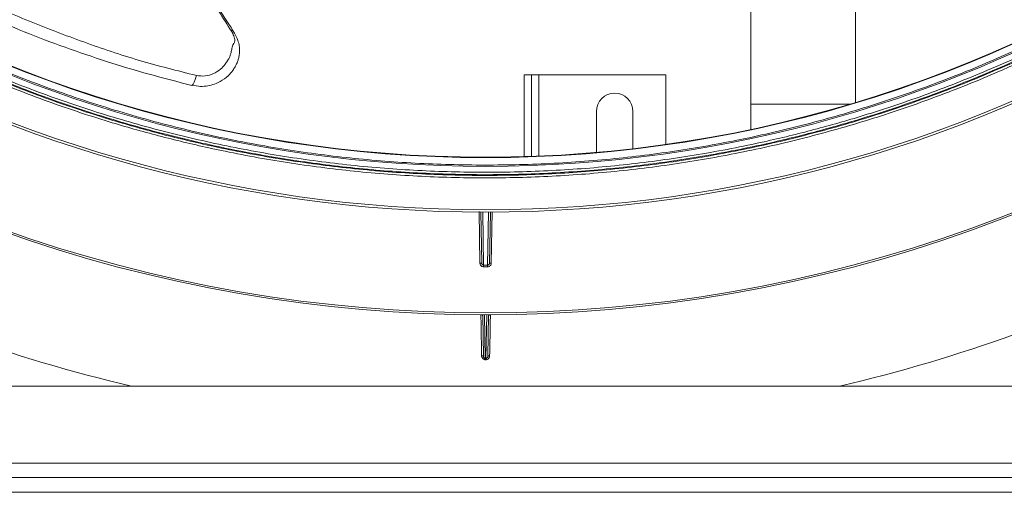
# Model space of a CAD drawing. Header units: millimetres. Extents: x -4829 to 407013, y -34854 to 354532.
# Tile 33 of 75: x 24866 to 25135, y -22643 to -22514. Entities that reach past the tile are written whole.
import ezdxf

# ---------------------------------------------------------------- set-up
doc = ezdxf.new("R2010")
doc.units = ezdxf.units.MM
doc.header["$LTSCALE"] = 15

# ---------------------------------------------------------------- blocks, each defined once
blk = doc.blocks.new('A$Cf38c0126')
at = {"linetype": 'Continuous', "lineweight": 5}
for p, q in [((18611.14, -16199.5), (18611.14, -16242.54)), ((18639.68, -16242.13), (18639.68, -16198.86)), ((18549.33, -16234.56), (18549.33, -16256.85)), ((18549.33, -16234.56), (18551.33, -16234.56)), ((18551.33, -16234.56), (18551.33, -16256.79)), ((18553.32, -16234.56), (18551.33, -16234.56)), ((18553.32, -16234.56), (18587.98, -16234.56)), ((18553.32, -16256.71), (18553.32, -16234.56)), ((18587.98, -16253.53), (18587.98, -16234.56)), ((18458.75, -16237.35), (18458.63, -16237.43)), ((18611.14, -16242.54), (18611.14, -16249.44)), ((18611.14, -16242.54), (18638.3, -16242.54)), ((18569.02, -16255.7), (18569.02, -16244.54)), ((18579, -16244.54), (18579, -16254.69)), ((18537.26, -16285.88), (18537.01, -16271.82)), ((18537.76, -16285.88), (18537.51, -16271.98)), ((18538, -16271.98), (18538.26, -16286.4)), ((18539.35, -16286.4), (18539.6, -16271.98)), ((18540.09, -16271.98), (18539.85, -16285.88)), ((18540.59, -16271.85), (18540.35, -16285.88)), ((18538.26, -16286.4), (18539.35, -16286.4)), ((18539.35, -16286.88), (18538.26, -16286.88)), ((18538.2, -16311.28), (18538, -16299.93)), ((18538.49, -16299.93), (18538.7, -16311.85)), ((18538.9, -16311.85), (18539.11, -16299.93)), ((18539.6, -16299.93), (18539.4, -16311.28)), ((18538.7, -16311.85), (18538.9, -16311.85)), ((18538.9, -16312.2), (18538.7, -16312.2)), ((18898.1, -16319.39), (18179.5, -16319.39)), ((18199.46, -16340.35), (18878.14, -16340.35)), ((18199.46, -16344.34), (18878.14, -16344.34)), ((18878.14, -16348.34), (18199.46, -16348.34))]:
    blk.add_line(p, q, dxfattribs=at)
at = {"linetype": 'Continuous', "lineweight": 5, "flags": 128}
for points in [[(18538.26, -16286.4), (18538.26, -16286.42), (18538.26, -16286.46), (18538.26, -16286.51), (18538.26, -16286.57), (18538.26, -16286.64), (18538.26, -16286.71), (18538.26, -16286.8), (18538.26, -16286.88)], [(18539.35, -16286.4), (18539.35, -16286.42), (18539.35, -16286.46), (18539.35, -16286.51), (18539.35, -16286.57), (18539.35, -16286.64), (18539.35, -16286.71), (18539.35, -16286.8), (18539.35, -16286.88)], [(18538.2, -16311.28), (18538.19, -16311.26), (18538.16, -16311.23), (18538.11, -16311.2), (18538.05, -16311.18), (18537.98, -16311.16), (18537.89, -16311.15), (18537.8, -16311.14), (18537.7, -16311.14)], [(18539.4, -16311.28), (18539.41, -16311.26), (18539.44, -16311.23), (18539.49, -16311.2), (18539.55, -16311.18), (18539.63, -16311.16), (18539.71, -16311.15), (18539.8, -16311.14), (18539.9, -16311.14)], [(18538.7, -16311.85), (18538.7, -16311.87), (18538.7, -16311.9), (18538.7, -16311.93), (18538.7, -16311.97), (18538.7, -16312.02), (18538.7, -16312.08), (18538.7, -16312.14), (18538.7, -16312.2)], [(18538.9, -16311.85), (18538.9, -16311.87), (18538.9, -16311.9), (18538.9, -16311.93), (18538.9, -16311.97), (18538.9, -16312.02), (18538.9, -16312.08), (18538.9, -16312.14), (18538.9, -16312.2)]]:
    blk.add_lwpolyline(points, dxfattribs=at)
at = {"linetype": 'Continuous', "lineweight": 5}
for centre, radius, start, end in [((18538.8, -15907.69), 349.32, 199.7612, 340.2388), ((18538.8, -15907.69), 349.42, 199.8067, 340.1933), ((18538.8, -15907.52), 363.79, 206.8839, 333.1161), ((18538.8, -15907.69), 364.29, 206.8839, 333.1161), ((18538.8, -15907.69), 392.24, 229.8424, 310.1576), ((18538.8, -15907.69), 391.75, 229.8431, 310.1569), ((18574.01, -16244.54), 4.99, 0, 180), ((18537.51, -16293.04), 7.16, 88.0033, 91.9967), ((18540.1, -16293.04), 7.16, 88.0033, 91.9967), ((18537.51, -16300.43), 0.499, 1, 89.8117), ((18540.09, -16300.43), 0.499, 90.1883, 179)]:
    blk.add_arc(centre, radius, start, end, dxfattribs=at)
for centre, major_axis, ratio, start_param, end_param in [((18538.8, -15909.74), (0, 349.77), 0.99998, 2.047766, 4.235419), ((18538.8, -15905.44), (0, 425.07), 1, 2.443729, 2.91238), ((18538.8, -15905.44), (0, 425.07), 1, 3.370805, 3.839457)]:
    blk.add_ellipse(centre, major_axis=major_axis, ratio=ratio, start_param=start_param, end_param=end_param, dxfattribs=at)
for points, knots in [([(18210.05, -15978.05), (18210.69, -15981.12), (18212.65, -15990.48), (18217.14, -16006.07), (18223.47, -16024.7), (18230.99, -16043.06), (18239.61, -16061.06), (18249.32, -16078.61), (18260.08, -16095.61), (18271.86, -16111.98), (18284.6, -16127.64), (18298.27, -16142.53), (18312.9, -16156.66), (18328.5, -16170.01), (18343.66, -16181.45), (18358.09, -16191.16), (18371.53, -16199.32), (18385.4, -16206.86), (18399.67, -16213.76), (18414.27, -16220), (18429.12, -16225.7), (18444.3, -16230.83), (18454.68, -16233.43), (18459.88, -16234.73)], [0, 0, 0, 0, 0.026411, 0.080688, 0.134859, 0.189098, 0.243327, 0.297463, 0.35168, 0.405713, 0.459401, 0.512929, 0.566485, 0.620265, 0.674444, 0.715078, 0.755667, 0.796314, 0.83703, 0.877678, 0.918326, 0.959107, 1, 1, 1, 1]), ([(18458.63, -16237.43), (18454.74, -16236.44), (18446.95, -16234.46), (18435.42, -16230.97), (18424.05, -16227.12), (18412.85, -16222.87), (18401.71, -16218.18), (18391.57, -16213.49), (18382.36, -16208.87), (18374.2, -16204.49), (18366.15, -16199.88), (18358.27, -16195.07), (18350.44, -16190.01), (18341.14, -16183.61), (18330.44, -16175.68), (18318.49, -16165.94), (18306.76, -16155.47), (18295.65, -16144.57), (18285.17, -16133.3), (18275.33, -16121.73), (18265.89, -16109.57), (18256.61, -16096.4), (18247.58, -16082.17), (18239, -16066.98), (18231.23, -16051.41), (18224.34, -16035.63), (18218.32, -16019.62), (18213.51, -16004.89), (18211.07, -15995.46), (18210.05, -15991.49)], [0, 0, 0, 0, 0.03157, 0.063291, 0.094721, 0.126133, 0.158024, 0.190377, 0.214673, 0.239786, 0.264046, 0.288621, 0.313504, 0.338697, 0.37924, 0.420773, 0.463301, 0.506835, 0.547675, 0.589231, 0.631509, 0.674513, 0.722522, 0.771449, 0.819974, 0.868172, 0.916253, 0.964722, 1, 1, 1, 1]), ([(18469.78, -16222.3), (18468.38, -16220.2), (18465.48, -16215.83), (18461.57, -16209.15), (18458.1, -16202.52), (18455.24, -16196.4), (18453.04, -16191.26), (18451.4, -16187.13), (18450.24, -16184.02), (18449.31, -16181.44), (18448.47, -16179.03), (18447.42, -16175.89), (18446.06, -16171.56), (18444.51, -16166.19), (18443.04, -16160.47), (18441.73, -16154.78), (18440.6, -16149.14), (18439.62, -16143.55), (18438.78, -16138.01), (18437.69, -16129.51), (18436.68, -16117.96), (18436.31, -16103.23), (18436.81, -16091.18), (18437.68, -16081.85), (18438.48, -16075.35), (18439.44, -16069.1), (18440.32, -16064.29), (18441.01, -16060.85), (18441.54, -16058.28), (18442.23, -16055.22), (18443.13, -16051.43), (18444.29, -16046.9), (18445.64, -16041.98), (18446.66, -16038.59), (18447.16, -16036.94)], [0, 0, 0, 0, 0.038498, 0.080245, 0.118496, 0.153228, 0.184094, 0.204587, 0.221663, 0.235355, 0.246951, 0.261189, 0.286651, 0.317339, 0.348344, 0.378872, 0.40896, 0.43864, 0.467995, 0.497057, 0.573115, 0.649372, 0.727224, 0.760967, 0.795411, 0.829325, 0.859402, 0.871618, 0.884025, 0.900202, 0.92046, 0.944774, 0.973128, 1, 1, 1, 1]), ([(18469.45, -16222.67), (18467.14, -16219.03), (18462.54, -16211.75), (18456.68, -16200.32), (18451.7, -16188.64), (18447.53, -16176.91), (18443.69, -16163.95), (18440.5, -16149.77), (18438.12, -16134.27), (18436.67, -16118.86), (18436.22, -16103.63), (18436.8, -16088.68), (18438.41, -16074.06), (18440.97, -16059.79), (18443.93, -16047.59), (18446.12, -16040.19), (18446.95, -16037.37)], [0, 0, 0, 0, 0.065942, 0.13158, 0.196708, 0.260911, 0.323845, 0.407335, 0.489502, 0.570454, 0.649977, 0.727909, 0.804337, 0.879657, 0.954226, 1, 1, 1, 1]), ([(18851.95, -16072.02), (18849.85, -16075.98), (18845.65, -16083.89), (18838.77, -16095.45), (18831.49, -16106.76), (18822.98, -16118.92), (18813.08, -16131.81), (18801.61, -16145.29), (18789.45, -16158.22), (18776.61, -16170.55), (18763.11, -16182.26), (18749, -16193.3), (18734.3, -16203.65), (18719.04, -16213.26), (18704.59, -16221.36), (18691.12, -16228.13), (18677.38, -16234.39), (18661.91, -16240.61), (18644.65, -16246.54), (18627.07, -16251.57), (18609.23, -16255.69), (18591.17, -16258.88), (18572.95, -16261.14), (18554.63, -16262.44), (18536.25, -16262.79), (18517.86, -16262.18), (18499.52, -16260.6), (18481.27, -16258.07), (18464.62, -16254.87), (18449.57, -16251.25), (18434.55, -16247), (18418.27, -16241.57), (18400.88, -16234.71), (18383.78, -16226.91), (18367.03, -16218.15), (18350.69, -16208.45), (18334.79, -16197.82), (18319.4, -16186.26), (18304.57, -16173.8), (18290.37, -16160.48), (18276.88, -16146.33), (18264.13, -16131.38), (18252.05, -16115.51), (18240.76, -16098.74), (18232.01, -16084.06), (18227.24, -16075.03), (18225.65, -16072.02)], [0, 0, 0, 0, 0.017944, 0.035888, 0.053733, 0.071578, 0.094906, 0.118247, 0.141574, 0.164901, 0.188243, 0.211569, 0.234901, 0.258249, 0.28158, 0.299029, 0.316479, 0.339817, 0.363172, 0.386509, 0.40985, 0.433208, 0.456548, 0.479889, 0.503248, 0.52659, 0.550015, 0.573459, 0.596884, 0.614795, 0.632706, 0.65666, 0.680633, 0.704588, 0.729132, 0.753694, 0.778238, 0.803505, 0.828792, 0.85406, 0.879957, 0.905874, 0.931772, 0.959073, 0.986375, 1, 1, 1, 1]), ([(18851.74, -16070.71), (18850.16, -16073.72), (18845.41, -16082.78), (18836.68, -16097.5), (18825.42, -16114.3), (18813.39, -16130.18), (18800.7, -16145.13), (18787.26, -16159.29), (18773.11, -16172.62), (18758.34, -16185.09), (18743, -16196.66), (18727.15, -16207.3), (18710.86, -16217.02), (18694.16, -16225.79), (18677.1, -16233.62), (18659.75, -16240.49), (18643.52, -16245.95), (18628.54, -16250.22), (18613.52, -16253.87), (18596.9, -16257.09), (18578.7, -16259.65), (18560.39, -16261.26), (18542.04, -16261.91), (18523.7, -16261.6), (18505.41, -16260.34), (18487.23, -16258.12), (18469.2, -16254.97), (18451.38, -16250.89), (18433.83, -16245.9), (18416.59, -16240.02), (18401.14, -16233.84), (18387.41, -16227.62), (18373.95, -16220.89), (18359.51, -16212.83), (18344.27, -16203.27), (18329.57, -16192.98), (18315.46, -16181.98), (18301.98, -16170.32), (18289.07, -16157.98), (18276.79, -16144.97), (18265.17, -16131.32), (18254.2, -16117.05), (18243.95, -16102.15), (18234.37, -16086.69), (18228.7, -16076.03), (18225.86, -16070.71)], [0, 0, 0, 0, 0.013637, 0.040964, 0.06829, 0.094132, 0.119992, 0.145832, 0.171048, 0.196282, 0.221496, 0.245988, 0.270499, 0.29499, 0.318893, 0.342814, 0.366716, 0.384588, 0.40246, 0.425831, 0.449221, 0.472592, 0.495877, 0.51918, 0.542465, 0.565748, 0.58905, 0.612334, 0.635614, 0.658912, 0.682193, 0.6996, 0.717007, 0.74028, 0.76357, 0.786844, 0.810112, 0.833396, 0.856665, 0.880274, 0.903899, 0.927509, 0.951667, 0.975841, 1, 1, 1, 1]), ([(18226.09, -16071.63), (18227.68, -16074.63), (18232.45, -16083.65), (18241.18, -16098.31), (18252.46, -16115.06), (18264.52, -16130.9), (18277.25, -16145.83), (18290.73, -16159.96), (18304.9, -16173.26), (18319.71, -16185.71), (18335.08, -16197.25), (18350.96, -16207.86), (18367.27, -16217.55), (18384, -16226.29), (18401.08, -16234.09), (18418.45, -16240.93), (18434.7, -16246.36), (18449.69, -16250.6), (18464.73, -16254.21), (18481.36, -16257.41), (18499.58, -16259.93), (18517.89, -16261.51), (18536.26, -16262.12), (18554.6, -16261.77), (18572.9, -16260.47), (18591.09, -16258.22), (18609.13, -16255.03), (18626.95, -16250.92), (18644.5, -16245.89), (18661.73, -16239.97), (18677.18, -16233.76), (18690.91, -16227.51), (18704.35, -16220.75), (18718.78, -16212.66), (18734.02, -16203.06), (18748.7, -16192.74), (18762.79, -16181.71), (18776.26, -16170.02), (18789.09, -16157.7), (18801.24, -16144.8), (18812.69, -16131.34), (18822.58, -16118.46), (18831.07, -16106.32), (18838.34, -16095.03), (18845.21, -16083.48), (18849.41, -16075.58), (18851.51, -16071.63)], [0, 0, 0, 0, 0.0136261, 0.04093, 0.0682334, 0.0941325, 0.1200506, 0.1459487, 0.1712172, 0.1965048, 0.2217724, 0.2463162, 0.2708784, 0.2954214, 0.3193757, 0.3433482, 0.3673019, 0.3852116, 0.4031213, 0.4265457, 0.449988, 0.4734121, 0.4967519, 0.5201097, 0.5434495, 0.5667884, 0.5901452, 0.6134844, 0.6368209, 0.6601749, 0.6835119, 0.700961, 0.7184102, 0.7417412, 0.7650886, 0.7884203, 0.8117472, 0.8350896, 0.8584172, 0.8817451, 0.9050876, 0.9284162, 0.9462626, 0.9641091, 0.9820545, 1, 1, 1, 1]), ([(18226.3, -16070.31), (18229.14, -16075.63), (18234.81, -16086.28), (18244.37, -16101.71), (18254.61, -16116.59), (18265.56, -16130.85), (18277.17, -16144.47), (18289.43, -16157.46), (18302.32, -16169.79), (18315.79, -16181.43), (18329.87, -16192.41), (18344.55, -16202.69), (18359.77, -16212.23), (18374.19, -16220.28), (18387.62, -16227), (18401.33, -16233.22), (18416.77, -16239.39), (18433.98, -16245.26), (18451.5, -16250.24), (18469.3, -16254.31), (18487.3, -16257.46), (18505.46, -16259.67), (18523.73, -16260.93), (18542.04, -16261.24), (18560.36, -16260.6), (18578.64, -16258.99), (18596.82, -16256.43), (18613.41, -16253.21), (18628.41, -16249.57), (18643.36, -16245.31), (18659.58, -16239.86), (18676.9, -16232.99), (18693.93, -16225.18), (18710.61, -16216.41), (18726.88, -16206.71), (18742.7, -16196.08), (18758.02, -16184.53), (18772.78, -16172.08), (18786.9, -16158.77), (18800.32, -16144.64), (18813, -16129.7), (18825.01, -16113.85), (18836.26, -16097.07), (18844.97, -16082.37), (18849.72, -16073.33), (18851.3, -16070.31)], [0, 0, 0, 0, 0.024161, 0.048336, 0.072496, 0.096108, 0.119734, 0.143344, 0.166614, 0.189898, 0.213166, 0.23644, 0.25973, 0.283003, 0.30041, 0.317816, 0.341096, 0.364393, 0.387673, 0.410955, 0.434256, 0.457538, 0.480821, 0.504123, 0.527406, 0.550776, 0.574164, 0.597535, 0.615406, 0.633276, 0.657178, 0.681098, 0.705, 0.729491, 0.754001, 0.778493, 0.803708, 0.828943, 0.854159, 0.88, 0.905862, 0.931704, 0.959033, 0.986362, 1, 1, 1, 1]), ([(18228.52, -16070.25), (18228.67, -16070.53), (18229.39, -16071.94), (18232.5, -16077.82), (18238.94, -16089.28), (18248.94, -16105.11), (18260.9, -16121.79), (18273.62, -16137.51), (18287.04, -16152.24), (18301.08, -16166), (18315.93, -16179.02), (18331.54, -16191.23), (18347.84, -16202.56), (18364.71, -16212.92), (18382.15, -16222.27), (18400.09, -16230.62), (18418.56, -16237.98), (18437.45, -16244.31), (18456.67, -16249.57), (18475.81, -16253.64), (18494.83, -16256.56), (18513.67, -16258.41), (18532.62, -16259.25), (18551.59, -16259.08), (18570.49, -16257.9), (18589.1, -16255.71), (18607.39, -16252.53), (18625.35, -16248.42), (18643.06, -16243.38), (18660.46, -16237.45), (18677.46, -16230.64), (18694.1, -16222.93), (18710.34, -16214.32), (18726.17, -16204.83), (18741.45, -16194.54), (18756.13, -16183.5), (18770.15, -16171.76), (18783.6, -16159.25), (18796.43, -16145.96), (18808.62, -16131.9), (18820.03, -16117.25), (18830.61, -16102.06), (18840.41, -16086.42), (18846.19, -16075.64), (18849.08, -16070.25)], [0, 0, 0, 0, 0.00128, 0.006401, 0.02689, 0.054326, 0.081784, 0.109219, 0.135151, 0.161168, 0.187225, 0.213279, 0.239287, 0.265213, 0.290807, 0.316493, 0.342223, 0.36795, 0.39363, 0.41922, 0.443436, 0.467732, 0.492068, 0.516405, 0.5407, 0.564915, 0.588548, 0.612252, 0.635993, 0.659736, 0.683444, 0.707079, 0.731093, 0.755175, 0.779293, 0.803414, 0.827502, 0.85152, 0.876209, 0.900964, 0.925754, 0.950546, 0.975307, 1, 1, 1, 1]), ([(18458.73, -16237.4), (18459.48, -16237.54), (18460.9, -16237.79), (18462.99, -16237.61), (18464.8, -16237.13), (18466.71, -16236.27), (18468.42, -16235.02), (18469.7, -16233.57), (18470.42, -16232.45), (18470.82, -16231.65), (18471.1, -16231.05), (18471.31, -16230.42), (18471.53, -16229.57), (18471.68, -16228.39), (18471.66, -16227.26), (18471.52, -16226.25), (18471.31, -16225.39), (18470.73, -16223.9), (18470.05, -16222.81), (18469.6, -16222.08)], [0, 0, 0, 0, 0.0931812, 0.177084, 0.2533129, 0.3206007, 0.429302, 0.5073481, 0.5533057, 0.5906265, 0.6158218, 0.635773, 0.6722164, 0.72235, 0.779489, 0.8090317, 0.8433293, 0.8959841, 1, 1, 1, 1]), ([(18469.45, -16222.67), (18469.52, -16222.6), (18469.68, -16222.47), (18469.77, -16222.35), (18469.75, -16222.32), (18469.75, -16222.32)], [0, 0, 0, 0, 0.367646, 0.744034, 1, 1, 1, 1]), ([(18459.88, -16234.73), (18460.68, -16234.83), (18462.26, -16235.02), (18464.55, -16234.33), (18466.41, -16233.16), (18467.62, -16231.89), (18468.24, -16230.89), (18468.61, -16230.39), (18468.83, -16229.98), (18469.05, -16229.44), (18469.3, -16228.65), (18469.55, -16227.6), (18469.71, -16226.76), (18469.92, -16226.25), (18470.07, -16226), (18470.24, -16225.8), (18470.34, -16225.53), (18470.39, -16225.29), (18470.39, -16224.99), (18470.32, -16224.54), (18470.06, -16223.72), (18469.69, -16223.08), (18469.45, -16222.67)], [0, 0, 0, 0, 0.127092, 0.251601, 0.368718, 0.47089, 0.524911, 0.553915, 0.569678, 0.59801, 0.644958, 0.701393, 0.768192, 0.77857, 0.793603, 0.817311, 0.829929, 0.847493, 0.861321, 0.884745, 0.925587, 1, 1, 1, 1]), ([(18459.88, -16234.73), (18459.76, -16235.1), (18459.54, -16235.87), (18459.18, -16236.76), (18458.9, -16237.29), (18458.78, -16237.34), (18458.75, -16237.35)], [0, 0, 0, 0, 0.275329, 0.567322, 0.859323, 1, 1, 1, 1]), ([(18538.26, -16286.88), (18538.14, -16286.87), (18537.92, -16286.85), (18537.63, -16286.68), (18537.4, -16286.43), (18537.28, -16286.15), (18537.26, -16285.96), (18537.26, -16285.88)], [0, 0, 0, 0, 0.212326, 0.424591, 0.6386, 0.856256, 1, 1, 1, 1]), ([(18537.76, -16285.88), (18537.76, -16285.92), (18537.77, -16286.02), (18537.83, -16286.16), (18537.94, -16286.29), (18538.09, -16286.38), (18538.2, -16286.39), (18538.26, -16286.4)], [0, 0, 0, 0, 0.14718, 0.368632, 0.583301, 0.792787, 1, 1, 1, 1]), ([(18539.35, -16286.4), (18539.38, -16286.4), (18539.47, -16286.39), (18539.6, -16286.34), (18539.74, -16286.22), (18539.83, -16286.06), (18539.84, -16285.94), (18539.85, -16285.88)], [0, 0, 0, 0, 0.1163764, 0.3286579, 0.5480272, 0.7729054, 1, 1, 1, 1]), ([(18540.35, -16285.88), (18540.33, -16286), (18540.31, -16286.23), (18540.12, -16286.54), (18539.86, -16286.76), (18539.58, -16286.87), (18539.41, -16286.88), (18539.35, -16286.88)], [0, 0, 0, 0, 0.222002, 0.444066, 0.664234, 0.880609, 1, 1, 1, 1]), ([(18537.7, -16311.14), (18537.66, -16308.59), (18537.59, -16304.76), (18537.53, -16301.2), (18537.51, -16300.02)], [0, 0, 0, 0, 0.66626, 1, 1, 1, 1]), ([(18540.1, -16299.93), (18540.08, -16300.99), (18540.02, -16304.55), (18539.95, -16308.42), (18539.9, -16311.14)], [0, 0, 0, 0, 0.297136, 1, 1, 1, 1]), ([(18538.7, -16312.2), (18538.6, -16312.19), (18538.39, -16312.17), (18538.11, -16312.01), (18537.89, -16311.78), (18537.73, -16311.48), (18537.71, -16311.25), (18537.7, -16311.14)], [0, 0, 0, 0, 0.187686, 0.375362, 0.571478, 0.787967, 1, 1, 1, 1]), ([(18539.9, -16311.14), (18539.89, -16311.27), (18539.86, -16311.54), (18539.64, -16311.88), (18539.34, -16312.12), (18539.07, -16312.2), (18538.93, -16312.2), (18538.9, -16312.2)], [0, 0, 0, 0, 0.253469, 0.507119, 0.74106, 0.94719, 1, 1, 1, 1]), ([(18538.2, -16311.28), (18538.2, -16311.34), (18538.22, -16311.46), (18538.29, -16311.62), (18538.4, -16311.75), (18538.53, -16311.83), (18538.64, -16311.85), (18538.69, -16311.85), (18538.7, -16311.85)], [0, 0, 0, 0, 0.233339, 0.463576, 0.659894, 0.834495, 0.965596, 1, 1, 1, 1]), ([(18538.9, -16311.85), (18538.92, -16311.85), (18538.98, -16311.85), (18539.05, -16311.83), (18539.16, -16311.77), (18539.28, -16311.68), (18539.38, -16311.49), (18539.4, -16311.36), (18539.4, -16311.28)], [0, 0, 0, 0, 0.045999, 0.207564, 0.230168, 0.455911, 0.721702, 1, 1, 1, 1])]:
    blk.add_open_spline(points, degree=3, knots=knots, dxfattribs=at)

msp = doc.modelspace()

# ---------------------------------------------------------------- block references
at = {"ltscale": 2}
msp.add_blockref('A$Cf38c0126', (6454.26, -6294.9), dxfattribs=at)

doc.saveas('drawing.dxf')
